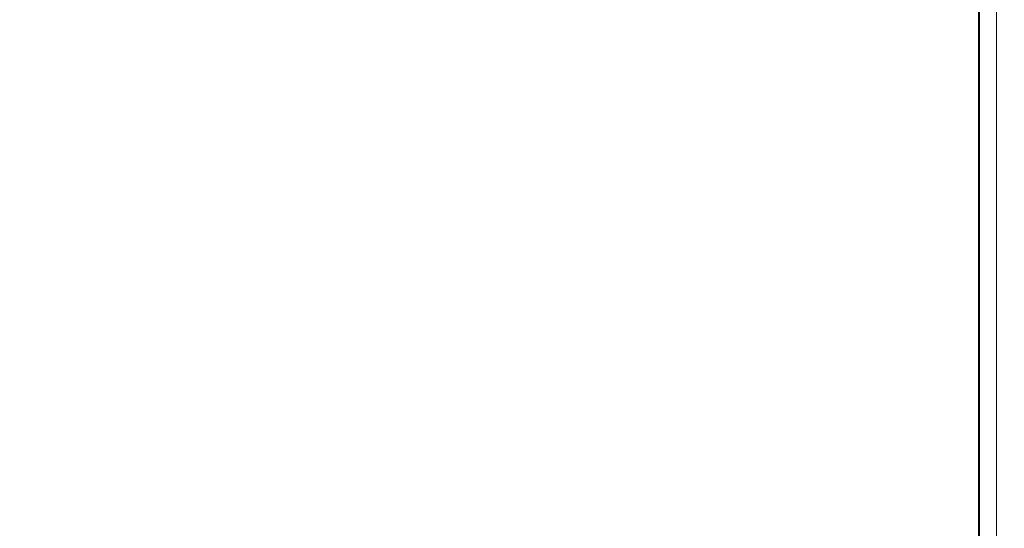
# Model space of a CAD drawing. Header units: millimetres. Extents: x -816133 to 919604, y 87941 to 147341.
# Tile 4 of 256: x -760546 to -731804, y 102791 to 117641. Entities that reach past the tile are written whole.
import ezdxf

# ---------------------------------------------------------------- set-up
doc = ezdxf.new("R2010")
doc.units = ezdxf.units.MM
doc.layers.add('формат', color=250, linetype='Continuous')
doc.styles.add('Arial', font='arial.ttf', dxfattribs={"width": 0.9, "height": 699.9999999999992})

# ---------------------------------------------------------------- blocks, each defined once
blk = doc.blocks.new('*U1162')
at = {"color": 0, "lineweight": 0}
blk.add_lwpolyline([(-841, 3.464264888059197e-14), (6.661338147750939e-14, 6.661338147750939e-14), (-1.377945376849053e-14, 594.0000000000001), (-841.0000000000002, 594.0000000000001)], close=True, dxfattribs=at)
at = {"lineweight": 40}
blk.add_lwpolyline([(-821, 5.000000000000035), (-4.999999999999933, 5.000000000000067), (-5.000000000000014, 589.0000000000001), (-821.0000000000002, 589.0000000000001)], close=True, dxfattribs=at)
at = {"style": 'Arial', "width": 0.9, "flags": 8}
blk.add_attdef('FORMAT', (-36.87188609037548, 1.257088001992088), '', height=2.8, dxfattribs=at)

msp = doc.modelspace()

# ---------------------------------------------------------------- block references
at = {"layer": 'формат', "xscale": 100, "yscale": 100, "zscale": 100}
for p in [(-732033.4664154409, 87941.0166865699), (-647933.4664154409, 87941.0166865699)]:
    msp.add_blockref('*U1162', p, dxfattribs=at)

doc.saveas('drawing.dxf')
